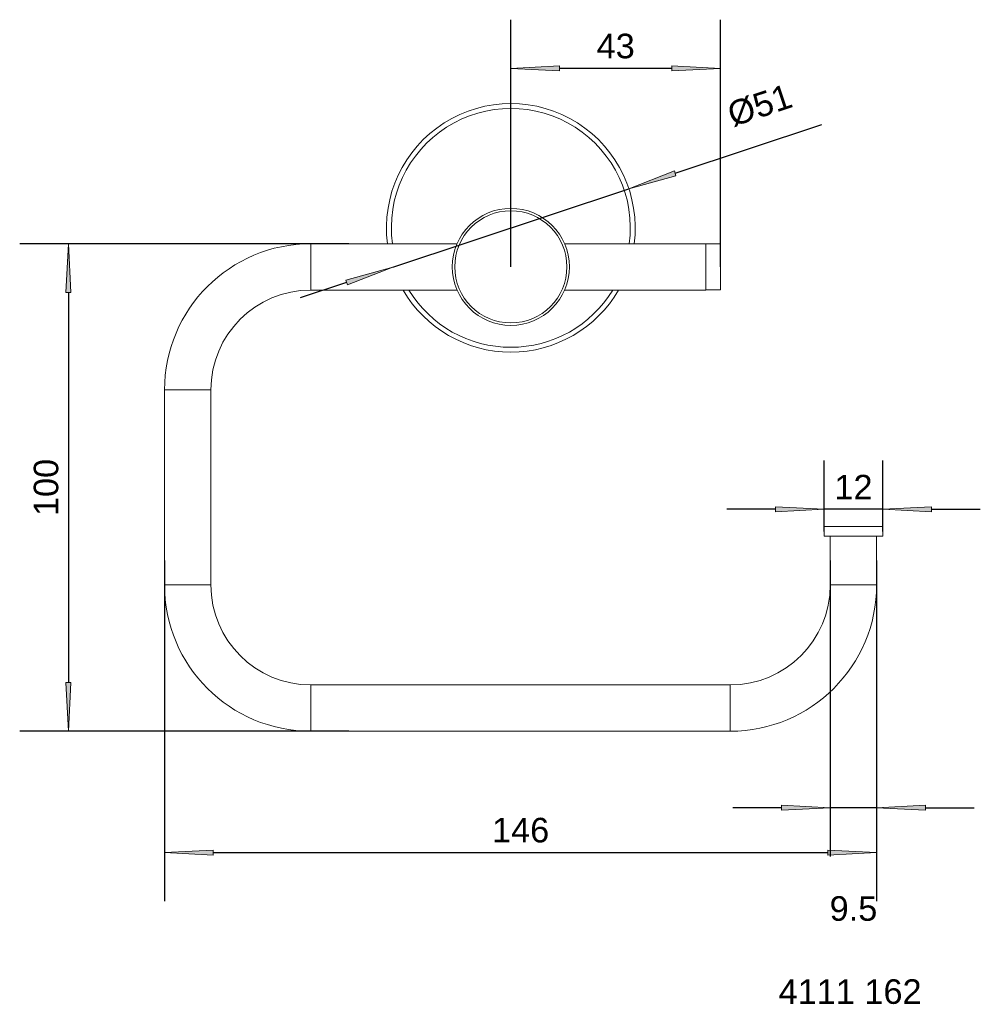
# Model space of a CAD drawing. Header units: millimetres. Extents: x 2108 to 2304, y 144 to 346.
import ezdxf

# ---------------------------------------------------------------- set-up
doc = ezdxf.new("R2010")
doc.units = ezdxf.units.MM
doc.header["$LTSCALE"] = 254
doc.header["$PDMODE"] = 1
doc.header["$PDSIZE"] = -2
doc.layers.get('0').update_dxf_attribs({"lineweight": 5})
for name, color, linetype, lineweight in [('1', 7, 'Continuous', 5), ('Bemaßung', 7, 'Continuous', 5), ('Keine', 7, 'Continuous', 5)]:
    doc.layers.add(name, color=color, linetype=linetype, lineweight=lineweight)
doc.styles.add('Arial', font='Arial')
doc.dimstyles.new('ST', dxfattribs={"dimtxt": 5.034433, "dimasz": 9.99939, "dimexe": 10, "dimexo": 0, "dimgap": 5, "dimtad": 1, "dimdec": 0, "dimdsep": 46, "dimtxsty": 'Arial', "dimblk": 'VW_FILLEDARROW', "dimblk1": 'VW_FILLEDARROW', "dimblk2": 'VW_FILLEDARROW', "dimcen": 0, "dimadec": 3, "dimazin": 0, "dimtfac": 1, "dimtdec": 0, "dimtix": 1, "dimtmove": 0, "dimatfit": 0, "dimldrblk": 'VW_FILLEDARROW-1', "dimfxl": 1, "dimfrac": 2, "dimtolj": 1, "dimarcsym": 0})

# ---------------------------------------------------------------- blocks, each defined once
blk = doc.blocks.new('VW_FILLEDARROW')
at = {"linetype": 'Continuous', "lineweight": 0}
blk.add_hatch(color=0, dxfattribs=at).paths.add_polyline_path([(-1, 0.052), (0, 0), (-1, -0.052)])
at = {"color": 0, "lineweight": 5, "flags": 128}
blk.add_lwpolyline([(-1, 0.052), (0, 0), (-1, -0.052)], close=True, dxfattribs=at)
blk = doc.blocks.new('*D1')
at = {"layer": 'Bemaßung', "color": 0, "lineweight": -2}
for p, q in [((2137.22, 234.89), (2137.22, 165)), ((2283.22, 234.89), (2283.22, 165)), ((2147.22, 175), (2273.23, 175))]:
    blk.add_line(p, q, dxfattribs=at)
at = {"layer": 'Defpoints', "color": 0}
for p in [(2137.22, 234.89), (2283.22, 234.89), (2283.22, 175)]:
    blk.add_point(p, dxfattribs=at)
at = {"layer": 'Bemaßung', "color": 0, "lineweight": -2, "xscale": 9.999389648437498, "yscale": 9.999389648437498, "zscale": 9.999389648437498, "rotation": 180}
blk.add_blockref('VW_FILLEDARROW', (2137.22, 175), dxfattribs=at)
at = {"layer": 'Bemaßung', "color": 0, "lineweight": -2, "xscale": 9.999389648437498, "yscale": 9.999389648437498, "zscale": 9.999389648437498}
blk.add_blockref('VW_FILLEDARROW', (2283.22, 175), dxfattribs=at)
at = {"layer": 'Bemaßung', "color": 0, "insert": (2210.22, 179.57), "char_height": 5.034, "attachment_point": 5, "style": 'Arial'}
blk.add_mtext('\\A1;146', dxfattribs=at)
blk = doc.blocks.new('VW_FILLEDARROW-1')
at = {"linetype": 'Continuous', "lineweight": 0}
blk.add_hatch(color=0, dxfattribs=at).paths.add_polyline_path([(-1, 0.052), (0, 0), (-1, -0.052)])
at = {"color": 0, "lineweight": 5, "flags": 128}
blk.add_lwpolyline([(-1, 0.052), (0, 0), (-1, -0.052)], close=True, dxfattribs=at)
blk = doc.blocks.new('*D2')
at = {"layer": 'Bemaßung', "color": 0, "lineweight": -2}
for p, q in [((2273.72, 234.89), (2273.72, 174.2)), ((2283.22, 234.89), (2283.22, 174.2)), ((2263.73, 184.2), (2253.73, 184.2)), ((2283.22, 184.2), (2273.72, 184.2)), ((2293.22, 184.2), (2303.22, 184.2))]:
    blk.add_line(p, q, dxfattribs=at)
at = {"layer": 'Defpoints', "color": 0}
for p in [(2273.72, 234.89), (2283.22, 234.89), (2273.72, 184.2)]:
    blk.add_point(p, dxfattribs=at)
at = {"layer": 'Bemaßung', "color": 0, "lineweight": -2, "xscale": 9.999389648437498, "yscale": 9.999389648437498, "zscale": 9.999389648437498}
blk.add_blockref('VW_FILLEDARROW', (2273.72, 184.2), dxfattribs=at)
at = {"layer": 'Bemaßung', "color": 0, "lineweight": -2, "xscale": 9.999389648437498, "yscale": 9.999389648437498, "zscale": 9.999389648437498, "rotation": 180}
blk.add_blockref('VW_FILLEDARROW', (2283.22, 184.2), dxfattribs=at)
at = {"layer": 'Bemaßung', "color": 0, "insert": (2278.47, 163.49), "char_height": 5.034, "attachment_point": 5, "style": 'Arial'}
blk.add_mtext('\\A1;9.5', dxfattribs=at)
blk = doc.blocks.new('*D3')
at = {"layer": 'Bemaßung', "color": 0, "lineweight": -2}
for p, q in [((2272.47, 240.89), (2272.47, 255.43)), ((2284.47, 240.89), (2284.47, 255.43)), ((2262.48, 245.43), (2252.48, 245.43)), ((2284.47, 245.43), (2272.47, 245.43)), ((2294.47, 245.43), (2304.47, 245.43))]:
    blk.add_line(p, q, dxfattribs=at)
at = {"layer": 'Defpoints', "color": 0}
for p in [(2272.47, 245.43), (2272.47, 240.89), (2284.47, 240.89)]:
    blk.add_point(p, dxfattribs=at)
at = {"layer": 'Bemaßung', "color": 0, "lineweight": -2, "xscale": 9.999389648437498, "yscale": 9.999389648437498, "zscale": 9.999389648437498}
blk.add_blockref('VW_FILLEDARROW', (2272.47, 245.43), dxfattribs=at)
at = {"layer": 'Bemaßung', "color": 0, "lineweight": -2, "xscale": 9.999389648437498, "yscale": 9.999389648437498, "zscale": 9.999389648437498, "rotation": 180}
blk.add_blockref('VW_FILLEDARROW', (2284.47, 245.43), dxfattribs=at)
at = {"layer": 'Bemaßung', "color": 0, "insert": (2278.47, 249.96), "char_height": 5.034, "attachment_point": 5, "style": 'Arial'}
blk.add_mtext('\\A1;12', dxfattribs=at)
blk = doc.blocks.new('*D4')
at = {"layer": 'Bemaßung', "color": 0, "lineweight": -2}
for p, q in [((2175, 299.89), (2107.52, 299.89)), ((2117.52, 289.89), (2117.52, 209.89)), ((2175, 199.89), (2107.52, 199.89))]:
    blk.add_line(p, q, dxfattribs=at)
at = {"layer": 'Defpoints', "color": 0}
for p in [(2175, 299.89), (2117.52, 199.89), (2175, 199.89)]:
    blk.add_point(p, dxfattribs=at)
at = {"layer": 'Bemaßung', "color": 0, "lineweight": -2, "xscale": 9.999389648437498, "yscale": 9.999389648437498, "zscale": 9.999389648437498}
for p, rotation in [((2117.52, 299.89), 90), ((2117.52, 199.89), 270)]:
    blk.add_blockref('VW_FILLEDARROW', p, dxfattribs=dict(at, rotation=rotation))
at = {"layer": 'Bemaßung', "color": 0, "insert": (2112.95, 249.89), "char_height": 5.034, "attachment_point": 5, "rotation": 90, "style": 'Arial'}
blk.add_mtext('\\A1;100', dxfattribs=at)
blk = doc.blocks.new('*D5')
at = {"layer": 'Bemaßung', "color": 0, "lineweight": -2}
for p, q in [((2208.22, 295.14), (2208.22, 345.84)), ((2251.22, 295.14), (2251.22, 345.84)), ((2241.23, 335.84), (2218.22, 335.84))]:
    blk.add_line(p, q, dxfattribs=at)
at = {"layer": 'Defpoints', "color": 0}
for p in [(2208.22, 335.84), (2208.22, 295.14), (2251.22, 295.14)]:
    blk.add_point(p, dxfattribs=at)
at = {"layer": 'Bemaßung', "color": 0, "lineweight": -2, "xscale": 9.999389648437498, "yscale": 9.999389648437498, "zscale": 9.999389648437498, "rotation": 180}
blk.add_blockref('VW_FILLEDARROW', (2208.22, 335.84), dxfattribs=at)
at = {"layer": 'Bemaßung', "color": 0, "lineweight": -2, "xscale": 9.999389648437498, "yscale": 9.999389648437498, "zscale": 9.999389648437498}
blk.add_blockref('VW_FILLEDARROW', (2251.22, 335.84), dxfattribs=at)
at = {"layer": 'Bemaßung', "color": 0, "insert": (2229.72, 340.41), "char_height": 5.034, "attachment_point": 5, "style": 'Arial'}
blk.add_mtext('\\A1;43', dxfattribs=at)
blk = doc.blocks.new('*D6')
at = {"layer": 'Bemaßung', "color": 0, "lineweight": -2}
for p, q in [((2241.91, 314.33), (2272, 324.33)), ((2184.03, 295.1), (2232.42, 311.18)), ((2174.54, 291.94), (2165.05, 288.79))]:
    blk.add_line(p, q, dxfattribs=at)
at = {"layer": 'Defpoints', "color": 0}
for p in [(2232.42, 311.18), (2184.03, 295.1)]:
    blk.add_point(p, dxfattribs=at)
at = {"layer": 'Bemaßung', "color": 0, "lineweight": -2, "xscale": 9.999389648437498, "yscale": 9.999389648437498, "zscale": 9.999389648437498}
for p, rotation in [((2232.42, 311.18), 198.38386607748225), ((2184.03, 295.1), 18.383866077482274)]:
    blk.add_blockref('VW_FILLEDARROW-1', p, dxfattribs=dict(at, rotation=rotation))
at = {"layer": 'Bemaßung', "color": 0, "insert": (2259.27, 328.23), "char_height": 5.034, "attachment_point": 5, "rotation": 18.3839, "style": 'Arial'}
blk.add_mtext('\\A1;%%c51', dxfattribs=at)

msp = doc.modelspace()

# ---------------------------------------------------------------- linework, layer by layer
at = {"layer": '1', "color": 7}
for p, q in [((2197.21, 299.89), (2167.22, 299.89)), ((2167.22, 299.89), (2167.22, 290.39)), ((2248.22, 299.89), (2219.24, 299.89)), ((2248.22, 299.89), (2248.22, 290.39)), ((2251.22, 299.84), (2248.22, 299.84)), ((2251.22, 290.44), (2251.22, 299.84)), ((2167.22, 290.39), (2197.21, 290.39)), ((2219.24, 290.39), (2248.22, 290.39)), ((2248.22, 290.44), (2251.22, 290.44)), ((2137.22, 269.89), (2137.22, 229.89)), ((2137.22, 269.89), (2146.72, 269.89)), ((2146.72, 229.89), (2146.72, 269.89)), ((2272.47, 241.89), (2272.47, 239.89)), ((2284.47, 241.89), (2272.47, 241.89)), ((2284.47, 239.89), (2284.47, 241.89)), ((2284.47, 239.89), (2272.47, 239.89)), ((2273.72, 239.89), (2273.72, 229.89)), ((2283.22, 229.89), (2283.22, 239.89)), ((2137.22, 229.89), (2146.72, 229.89)), ((2283.22, 229.89), (2273.72, 229.89)), ((2167.22, 199.89), (2167.22, 209.39)), ((2253.22, 209.39), (2167.22, 209.39)), ((2253.22, 199.89), (2253.22, 209.39)), ((2167.22, 199.89), (2253.22, 199.89))]:
    msp.add_line(p, q, dxfattribs=at)
at = {"layer": '1', "color": 7, "extrusion": (0, 0, -1)}
msp.add_circle((-2208.22, 295.14), 12, dxfattribs=at)
at = {"layer": '1', "color": 7}
msp.add_circle((2208.22, 295.14), 11.5, dxfattribs=at)
for centre, radius, start, end in [((2208.22, 303.14), 25.5, 352.6819, 187.3181), ((2208.22, 303.14), 24.5, 352.3725, 187.6275), ((2167.22, 269.89), 30, 90, 180), ((2167.22, 269.89), 20.5, 90, 180), ((2208.22, 303.14), 25.5, 209.9981, 270), ((2208.22, 303.14), 24.5, 211.365, 270), ((2208.22, 303.14), 24.5, 270, 328.635), ((2208.22, 303.14), 25.5, 270, 330.0019), ((2167.22, 229.89), 30, 180, 270), ((2167.22, 229.89), 20.5, 180, 270), ((2253.22, 229.89), 20.5, 270, 0), ((2253.22, 229.89), 30, 270, 0)]:
    msp.add_arc(centre, radius, start, end, dxfattribs=at)

# ---------------------------------------------------------------- texts
at = {"layer": 'Keine', "insert": (2263.11, 149), "char_height": 5.034, "width": 30.1115, "attachment_point": 1, "line_spacing_factor": 0.970891, "style": 'Arial'}
msp.add_mtext('4111 162', dxfattribs=at)

# ---------------------------------------------------------------- dimensions: what is measured, and where the dimension line sits
at = {"layer": 'Bemaßung'}
for base, p1, p2, override, picture, middle in [((2208.22, 335.84), (2251.22, 295.14), (2208.22, 295.14), {"dimgap": 2, "dimdec": 1, "dimpost": '<>', "dimtxsty": 'Arial', "dimtmove": 2}, '*D5', (2229.72, 340.41)), ((2272.47, 245.43), (2284.47, 240.89), (2272.47, 240.89), {"dimgap": 2, "dimdec": 1, "dimpost": '<>', "dimtxsty": 'Arial', "dimtmove": 2}, '*D3', (2278.47, 249.96)), ((2283.22, 175), (2137.22, 234.89), (2283.22, 234.89), {"dimgap": 2, "dimdec": 1, "dimpost": '<>', "dimtxsty": 'Arial', "dimtmove": 2}, '*D1', (2210.22, 179.57)), ((2273.72, 184.2), (2283.22, 234.89), (2273.72, 234.89), {"dimgap": 2, "dimdec": 1, "dimpost": '<>', "dimtxsty": 'Arial', "dimtix": 0, "dimtmove": 2}, '*D2', (2278.47, 163.49))]:
    dim = msp.add_linear_dim(base=base, p1=p1, p2=p2, dimstyle='ST', override=override, dxfattribs=at)
    dim.commit()
    dim.dimension.update_dxf_attribs({"geometry": picture, "text_midpoint": middle})
dim = msp.add_diameter_dim_2p(p1=(2184.03, 295.1), p2=(2232.42, 311.18), dimstyle='ST', override={"dimgap": 5, "dimpost": '', "dimtxsty": 'Arial', "dimblk": 'VW_FILLEDARROW-1', "dimse1": 1, "dimse2": 1, "dimtix": 0, "dimatfit": 0}, dxfattribs=at)
dim.commit()
dim.dimension.update_dxf_attribs({"geometry": '*D6', "text_midpoint": (2261.7, 320.91), "dimtype": 163})
dim = msp.add_linear_dim(base=(2117.52, 199.89), p1=(2175, 299.89), p2=(2175, 199.89), angle=270, dimstyle='ST', override={"dimgap": 2, "dimdec": 1, "dimpost": '<>', "dimtxsty": 'Arial', "dimtmove": 2}, dxfattribs=at)
dim.commit()
dim.dimension.update_dxf_attribs({"geometry": '*D4', "text_midpoint": (2112.95, 249.89)})

doc.saveas('drawing.dxf')
